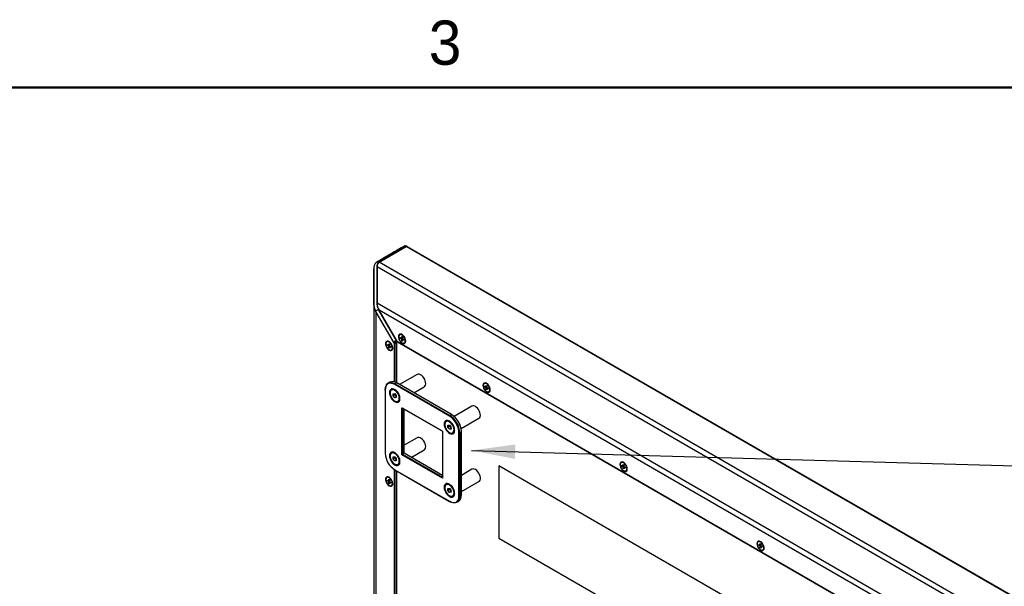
# Model space of a CAD drawing. Header units: millimetres. Extents: x 0 to 844, y -2 to 552.
# Tile 126 of 151: x 555 to 644, y 501 to 552. Entities that reach past the tile are written whole.
import ezdxf

# ---------------------------------------------------------------- set-up
doc = ezdxf.new("R2010")
doc.units = ezdxf.units.MM
doc.styles.add('SLDTEXTSTYLE1', font='ARIAL.TTF', dxfattribs={"width": 0.948})
doc.styles.get("Standard").update_dxf_attribs({"font": 'GOTHIC.TTF'})
doc.dimstyles.new('SLDDIMSTYLE3', dxfattribs={"dimtxt": 0.18, "dimasz": 3.9624, "dimexe": 0, "dimexo": 0.0625, "dimgap": 0, "dimtad": 0, "dimtih": 1, "dimtoh": 1, "dimdec": 0, "dimrnd": 1e-09, "dimzin": 0, "dimdsep": 46, "dimtxsty": 'STANDARD', "dimsah": 1, "dimcen": 0.09, "dimadec": 0, "dimazin": 0, "dimtfac": 3.9624, "dimtdec": 0, "dimtofl": 0, "dimtmove": 0, "dimatfit": 3, "dimfxl": 1, "dimfrac": 2, "dimtolj": 1, "dimtzin": 0, "dimarcsym": 0})

msp = doc.modelspace()

# ---------------------------------------------------------------- linework, layer by layer
at = {"color": 7, "linetype": 'Continuous', "lineweight": 50}
msp.add_line((25.4, 546.1), (838.2, 546.1), dxfattribs=at)
at = {"color": 7, "linetype": 'Continuous', "lineweight": 25}
for p, q in [((587.83, 530.331), (590.281, 531.746)), ((590.242, 531.769), (590.236, 531.765)), ((749.551, 439.802), (590.281, 531.746)), ((749.595, 439.827), (590.388, 531.736)), ((747.1, 438.387), (587.83, 530.331)), ((587.345, 529.825), (587.345, 529.756)), ((587.347, 526.46), (587.347, 529.752)), ((587.644, 529.92), (587.644, 526.628)), ((746.651, 438.127), (587.644, 529.92)), ((743.8, 436.481), (587.644, 526.628)), ((587.347, 526.46), (587.347, 425.065)), ((587.533, 525.834), (589.176, 522.989)), ((587.533, 525.834), (587.533, 425.173)), ((587.548, 525.843), (587.538, 525.861)), ((589.162, 523.048), (587.548, 525.843)), ((587.812, 525.995), (587.799, 526.018)), ((587.812, 525.995), (587.838, 526.01)), ((589.426, 523.2), (587.812, 525.995)), ((743.351, 436.222), (587.83, 526.002)), ((589.473, 523.156), (587.83, 526.002)), ((588.56, 523.166), (588.525, 523.146)), ((588.701, 522.983), (588.769, 522.944)), ((588.701, 522.841), (588.701, 522.983)), ((589.389, 523.07), (589.212, 522.968)), ((589.396, 519.446), (589.396, 523.086)), ((741.708, 435.273), (589.473, 523.156)), ((589.491, 523.137), (741.7, 435.269)), ((589.72, 523.807), (589.685, 523.787)), ((589.737, 523.553), (589.861, 523.482)), ((589.737, 523.475), (589.737, 523.553)), ((589.737, 523.475), (589.846, 523.49)), ((589.861, 523.403), (589.737, 523.475)), ((589.861, 523.625), (589.928, 523.585)), ((589.861, 523.482), (589.861, 523.625)), ((589.861, 523.482), (589.928, 523.508)), ((589.928, 523.442), (589.861, 523.403)), ((589.861, 523.26), (589.861, 523.403)), ((589.861, 523.26), (589.928, 523.347)), ((589.928, 523.221), (589.861, 523.26)), ((589.904, 523.498), (589.928, 523.502)), ((589.928, 523.585), (589.928, 523.442)), ((589.928, 523.442), (590.052, 523.371)), ((589.928, 523.364), (589.985, 523.41)), ((589.928, 523.364), (589.928, 523.221)), ((590.052, 523.293), (589.928, 523.364)), ((589.965, 523.393), (589.98, 523.413)), ((590.052, 523.371), (590.052, 523.293)), ((590.104, 523.059), (590.14, 523.08)), ((588.577, 522.912), (588.701, 522.841)), ((588.577, 522.834), (588.577, 522.912)), ((588.577, 522.834), (588.686, 522.849)), ((588.701, 522.762), (588.577, 522.834)), ((588.701, 522.841), (588.769, 522.867)), ((588.769, 522.801), (588.701, 522.762)), ((588.701, 522.619), (588.701, 522.762)), ((588.701, 522.619), (588.769, 522.706)), ((588.769, 522.58), (588.701, 522.619)), ((588.744, 522.857), (588.769, 522.861)), ((588.769, 522.944), (588.769, 522.801)), ((588.769, 522.801), (588.893, 522.73)), ((588.769, 522.723), (588.825, 522.769)), ((588.769, 522.723), (588.769, 522.58)), ((588.893, 522.652), (588.769, 522.723)), ((588.805, 522.752), (588.82, 522.772)), ((588.893, 522.73), (588.893, 522.652)), ((588.945, 522.418), (588.98, 522.438)), ((588.78, 519.498), (588.636, 519.415)), ((589.415, 519.435), (589.271, 519.352)), ((594.354, 516.584), (589.415, 519.435)), ((591.265, 520.2), (589.678, 519.283)), ((588.373, 518.792), (588.373, 518.833)), ((588.373, 518.792), (588.373, 513.089)), ((589.004, 518.837), (588.943, 518.801)), ((589.235, 519.291), (589.271, 519.352)), ((594.174, 516.439), (589.235, 519.291)), ((589.271, 519.352), (594.21, 516.501)), ((590.948, 518.55), (591.9, 519.1)), ((597.357, 519.398), (597.321, 519.378)), ((597.374, 519.145), (597.497, 519.073)), ((597.374, 519.066), (597.374, 519.145)), ((597.374, 519.066), (597.483, 519.082)), ((597.497, 518.995), (597.374, 519.066)), ((597.497, 519.216), (597.565, 519.177)), ((597.497, 519.073), (597.497, 519.216)), ((597.497, 519.073), (597.565, 519.099)), ((597.565, 519.034), (597.497, 518.995)), ((597.497, 518.852), (597.497, 518.995)), ((597.497, 518.852), (597.565, 518.938)), ((597.565, 518.813), (597.497, 518.852)), ((597.541, 519.09), (597.565, 519.093)), ((597.565, 519.177), (597.565, 519.034)), ((597.565, 519.034), (597.689, 518.962)), ((597.565, 518.956), (597.622, 519.001)), ((597.565, 518.956), (597.565, 518.813)), ((597.689, 518.884), (597.565, 518.956)), ((597.602, 518.985), (597.617, 519.004)), ((597.689, 518.962), (597.689, 518.884)), ((597.741, 518.651), (597.777, 518.671)), ((589.092, 518.468), (589.232, 518.485)), ((589.095, 518.278), (589.092, 518.468)), ((589.251, 518.368), (589.095, 518.278)), ((589.238, 518.104), (589.095, 518.278)), ((589.232, 518.485), (589.375, 518.311)), ((589.377, 518.184), (589.238, 518.104)), ((589.378, 518.121), (589.238, 518.104)), ((589.25, 518.463), (589.25, 518.464)), ((589.251, 518.368), (589.25, 518.463)), ((589.322, 518.281), (589.251, 518.368)), ((589.377, 518.215), (589.322, 518.281)), ((589.375, 518.311), (589.378, 518.121)), ((589.528, 517.788), (589.589, 517.823)), ((589.874, 512.959), (589.874, 517.189)), ((589.874, 517.189), (593.536, 515.075)), ((589.874, 517.189), (589.944, 517.148)), ((593.536, 515.075), (589.944, 517.148)), ((589.944, 517.148), (589.944, 513)), ((590.088, 513.083), (590.088, 517.065)), ((596.205, 517.348), (594.593, 516.418)), ((593.944, 515.985), (593.882, 515.95)), ((594.174, 516.439), (594.21, 516.501)), ((594.21, 516.501), (594.354, 516.584)), ((594.354, 516.584), (594.389, 516.563)), ((595.228, 515.318), (596.84, 516.248)), ((593.536, 515.075), (593.536, 510.845)), ((594.032, 515.617), (594.171, 515.633)), ((594.035, 515.427), (594.032, 515.617)), ((594.19, 515.516), (594.035, 515.427)), ((594.178, 515.253), (594.035, 515.427)), ((594.171, 515.633), (594.314, 515.46)), ((594.316, 515.333), (594.178, 515.253)), ((594.317, 515.269), (594.178, 515.253)), ((594.189, 515.612), (594.189, 515.613)), ((594.19, 515.516), (594.189, 515.612)), ((594.262, 515.43), (594.19, 515.516)), ((594.316, 515.364), (594.262, 515.43)), ((594.314, 515.46), (594.317, 515.269)), ((594.467, 514.937), (594.528, 514.972)), ((595.252, 515.028), (595.108, 514.945)), ((595.252, 515.028), (595.252, 515.069)), ((595.252, 509.325), (595.252, 515.028)), ((591.265, 514.496), (590.088, 513.817)), ((595.037, 514.945), (595.108, 514.945)), ((595.037, 509.242), (595.037, 514.945)), ((595.108, 514.945), (595.108, 509.242)), ((590.723, 512.717), (591.9, 513.396)), ((589.004, 513.133), (588.943, 513.098)), ((589.092, 512.765), (589.232, 512.781)), ((589.095, 512.574), (589.092, 512.765)), ((589.251, 512.664), (589.095, 512.574)), ((589.238, 512.401), (589.095, 512.574)), ((589.232, 512.781), (589.375, 512.607)), ((589.377, 512.481), (589.238, 512.401)), ((589.378, 512.417), (589.238, 512.401)), ((589.25, 512.759), (589.25, 512.76)), ((589.251, 512.664), (589.25, 512.759)), ((589.322, 512.577), (589.251, 512.664)), ((589.377, 512.511), (589.322, 512.577)), ((589.375, 512.607), (589.378, 512.417)), ((589.944, 513), (589.874, 512.959)), ((593.536, 510.845), (589.874, 512.959)), ((590.088, 513.083), (589.944, 513)), ((589.944, 513), (593.536, 510.927)), ((593.536, 511.093), (590.088, 513.083)), ((589.235, 511.595), (594.174, 508.743)), ((589.271, 511.574), (589.235, 511.595)), ((594.21, 508.723), (589.271, 511.574)), ((589.396, 432.672), (589.396, 511.502)), ((589.528, 512.084), (589.589, 512.12)), ((596.205, 511.645), (595.252, 511.095)), ((665.802, 473.188), (598.627, 511.968)), ((598.627, 511.968), (598.627, 505.435)), ((598.627, 511.968), (598.628, 511.968)), ((665.778, 473.203), (598.628, 511.968)), ((609.731, 512.255), (609.696, 512.234)), ((609.748, 512.001), (609.872, 511.93)), ((609.748, 511.923), (609.748, 512.001)), ((609.748, 511.923), (609.857, 511.938)), ((609.872, 511.851), (609.748, 511.923)), ((609.872, 512.072), (609.94, 512.033)), ((609.872, 511.93), (609.872, 512.072)), ((609.872, 511.93), (609.94, 511.956)), ((609.94, 511.89), (609.872, 511.851)), ((609.872, 511.708), (609.872, 511.851)), ((609.872, 511.708), (609.94, 511.795)), ((609.94, 511.669), (609.872, 511.708)), ((609.915, 511.946), (609.94, 511.95)), ((609.94, 512.033), (609.94, 511.89)), ((609.94, 511.89), (610.063, 511.819)), ((609.94, 511.812), (609.996, 511.858)), ((609.94, 511.812), (609.94, 511.669)), ((610.063, 511.74), (609.94, 511.812)), ((609.976, 511.841), (609.991, 511.861)), ((610.063, 511.819), (610.063, 511.74)), ((610.116, 511.507), (610.151, 511.527)), ((588.56, 510.918), (588.525, 510.897)), ((588.577, 510.664), (588.701, 510.592)), ((588.577, 510.586), (588.577, 510.664)), ((588.577, 510.586), (588.686, 510.601)), ((588.701, 510.514), (588.577, 510.586)), ((588.701, 510.735), (588.769, 510.696)), ((588.701, 510.592), (588.701, 510.735)), ((588.701, 510.592), (588.769, 510.619)), ((588.769, 510.553), (588.701, 510.514)), ((588.744, 510.609), (588.769, 510.613)), ((588.769, 510.696), (588.769, 510.553)), ((588.769, 510.553), (588.893, 510.482)), ((588.805, 510.504), (588.82, 510.524)), ((595.252, 509.628), (596.84, 510.545)), ((588.701, 510.371), (588.701, 510.514)), ((588.701, 510.371), (588.769, 510.458)), ((588.769, 510.332), (588.701, 510.371)), ((588.769, 510.475), (588.825, 510.521)), ((588.769, 510.475), (588.769, 510.332)), ((588.893, 510.403), (588.769, 510.475)), ((588.893, 510.482), (588.893, 510.403)), ((588.945, 510.17), (588.98, 510.19)), ((593.944, 510.282), (593.882, 510.246)), ((594.032, 509.913), (594.171, 509.93)), ((594.035, 509.723), (594.032, 509.913)), ((594.19, 509.813), (594.035, 509.723)), ((594.178, 509.549), (594.035, 509.723)), ((594.171, 509.93), (594.314, 509.756)), ((594.189, 509.908), (594.189, 509.909)), ((594.19, 509.813), (594.189, 509.908)), ((594.262, 509.726), (594.19, 509.813)), ((594.316, 509.66), (594.262, 509.726)), ((594.314, 509.756), (594.317, 509.566)), ((594.316, 509.63), (594.178, 509.549)), ((594.317, 509.566), (594.178, 509.549)), ((594.467, 509.233), (594.528, 509.269)), ((595.108, 509.242), (595.037, 509.242)), ((595.108, 509.242), (595.252, 509.325)), ((594.21, 508.723), (594.174, 508.743)), ((594.845, 508.66), (594.989, 508.743)), ((598.627, 505.435), (665.802, 466.656)), ((622.105, 505.111), (622.07, 505.091)), ((622.122, 504.857), (622.246, 504.786)), ((622.122, 504.779), (622.122, 504.857)), ((622.122, 504.779), (622.231, 504.794)), ((622.246, 504.708), (622.122, 504.779)), ((622.246, 504.929), (622.314, 504.89)), ((622.246, 504.786), (622.246, 504.929)), ((622.246, 504.786), (622.314, 504.812)), ((622.314, 504.747), (622.246, 504.708)), ((622.246, 504.565), (622.246, 504.708)), ((622.246, 504.565), (622.314, 504.651)), ((622.314, 504.525), (622.246, 504.565)), ((622.29, 504.803), (622.314, 504.806)), ((622.314, 504.89), (622.314, 504.747)), ((622.314, 504.747), (622.438, 504.675)), ((622.314, 504.668), (622.371, 504.714)), ((622.314, 504.668), (622.314, 504.525)), ((622.438, 504.597), (622.314, 504.668)), ((622.35, 504.698), (622.365, 504.717)), ((622.438, 504.675), (622.438, 504.597)), ((622.49, 504.363), (622.525, 504.384))]:
    msp.add_line(p, q, dxfattribs=at)
at = {"color": 8, "linetype": 'Continuous', "lineweight": 25}
for p, q in [((590.236, 531.765), (590.256, 531.732)), ((587.814, 530.321), (587.794, 530.356)), ((587.644, 529.9), (587.608, 529.907)), ((589.176, 522.989), (589.176, 519.535)), ((589.389, 523.07), (589.389, 519.45)), ((589.212, 522.968), (589.212, 519.525)), ((589.176, 511.631), (589.176, 432.762)), ((589.212, 511.608), (589.212, 432.751)), ((589.389, 511.506), (589.389, 432.676))]:
    msp.add_line(p, q, dxfattribs=at)
at = {"color": 7, "linetype": 'Continuous', "lineweight": 25, "flags": 128}
for points in [[(590.236, 531.765), (589.814, 531.522), (588.941, 531.018), (588.36, 530.683), (587.794, 530.356)], [(588.735, 523.166), (588.641, 523.204), (588.555, 523.208), (588.484, 523.178), (588.433, 523.116), (588.406, 523.026), (588.406, 522.917), (588.433, 522.797), (588.484, 522.675), (588.555, 522.563), (588.641, 522.468), (588.735, 522.398), (588.828, 522.36), (588.915, 522.355), (588.986, 522.385), (589.037, 522.448), (589.064, 522.537), (589.064, 522.647), (589.037, 522.767), (588.986, 522.888), (588.915, 523.001), (588.828, 523.096), (588.735, 523.166)], [(589.032, 522.61), (589.019, 522.719), (588.98, 522.833), (588.92, 522.943), (588.843, 523.038), (588.757, 523.111), (588.669, 523.154), (588.586, 523.165), (588.517, 523.141), (588.467, 523.085), (588.441, 523.002), (588.441, 522.9), (588.467, 522.787), (588.517, 522.674), (588.586, 522.571), (588.669, 522.486), (588.757, 522.427), (588.843, 522.4), (588.92, 522.407), (588.98, 522.447), (589.019, 522.517), (589.032, 522.61)], [(590.227, 523.231), (590.213, 523.347), (590.174, 523.469), (590.112, 523.587), (590.033, 523.692), (589.942, 523.775), (589.847, 523.83), (589.756, 523.852), (589.677, 523.839), (589.615, 523.792), (589.576, 523.715), (589.562, 523.615), (589.576, 523.499), (589.615, 523.377), (589.677, 523.258), (589.756, 523.153), (589.847, 523.07), (589.942, 523.016), (590.033, 522.994), (590.112, 523.007), (590.174, 523.054), (590.213, 523.131), (590.227, 523.231)], [(590.191, 523.251), (590.178, 523.36), (590.14, 523.474), (590.08, 523.584), (590.003, 523.679), (589.917, 523.752), (589.828, 523.795), (589.746, 523.806), (589.677, 523.782), (589.627, 523.726), (589.601, 523.644), (589.601, 523.541), (589.627, 523.429), (589.677, 523.315), (589.746, 523.212), (589.828, 523.127), (589.917, 523.068), (590.003, 523.041), (590.08, 523.048), (590.14, 523.088), (590.178, 523.158), (590.191, 523.251)], [(588.373, 518.833), (588.386, 519.005), (588.427, 519.157), (588.493, 519.282), (588.583, 519.379), (588.693, 519.443), (588.822, 519.472), (588.964, 519.467), (589.115, 519.426), (589.271, 519.352)], [(591.9, 519.1), (591.965, 519.157), (592.01, 519.244), (592.031, 519.355), (592.025, 519.483), (591.994, 519.62), (591.939, 519.76), (591.863, 519.893), (591.771, 520.012), (591.668, 520.11), (591.56, 520.181), (591.454, 520.221), (591.354, 520.228), (591.269, 520.201), (591.265, 520.2)], [(597.864, 518.822), (597.85, 518.938), (597.811, 519.06), (597.749, 519.179), (597.669, 519.284), (597.579, 519.367), (597.484, 519.421), (597.393, 519.443), (597.314, 519.43), (597.252, 519.383), (597.212, 519.306), (597.199, 519.206), (597.212, 519.09), (597.252, 518.968), (597.314, 518.85), (597.393, 518.745), (597.484, 518.662), (597.579, 518.607), (597.669, 518.585), (597.749, 518.599), (597.811, 518.645), (597.85, 518.722), (597.864, 518.822)], [(589.235, 519.291), (589.086, 519.362), (588.94, 519.401), (588.804, 519.406), (588.681, 519.378), (588.575, 519.316), (588.488, 519.224), (588.425, 519.103), (588.386, 518.958), (588.373, 518.792)], [(588.76, 518.569), (588.773, 518.435), (588.811, 518.293), (588.871, 518.152), (588.952, 518.018), (589.047, 517.899), (589.153, 517.802), (589.263, 517.731), (589.372, 517.69), (589.473, 517.682), (589.561, 517.707), (589.632, 517.764), (589.682, 517.849), (589.707, 517.958), (589.707, 518.086), (589.682, 518.224), (589.632, 518.367), (589.561, 518.505), (589.473, 518.633), (589.372, 518.741), (589.263, 518.826), (589.153, 518.882), (589.047, 518.907), (588.952, 518.898), (588.871, 518.857), (588.811, 518.786), (588.773, 518.688), (588.76, 518.569)], [(589.649, 518.065), (589.634, 518.192), (589.594, 518.325), (589.532, 518.457), (589.45, 518.578), (589.356, 518.682), (589.254, 518.761), (589.15, 518.811), (589.052, 518.829), (588.966, 518.812), (588.896, 518.764), (588.848, 518.686), (588.824, 518.583), (588.826, 518.462), (588.854, 518.331), (588.905, 518.197), (588.978, 518.07), (589.066, 517.956), (589.165, 517.864), (589.269, 517.799), (589.37, 517.765), (589.463, 517.764), (589.542, 517.797), (589.601, 517.861), (589.638, 517.952), (589.649, 518.065)], [(597.828, 518.843), (597.815, 518.952), (597.777, 519.066), (597.716, 519.176), (597.64, 519.271), (597.553, 519.343), (597.465, 519.387), (597.383, 519.397), (597.314, 519.373), (597.264, 519.318), (597.238, 519.235), (597.238, 519.133), (597.264, 519.02), (597.314, 518.907), (597.383, 518.803), (597.465, 518.718), (597.553, 518.659), (597.64, 518.632), (597.716, 518.639), (597.777, 518.679), (597.815, 518.749), (597.828, 518.843)], [(596.951, 516.397), (596.97, 516.509), (596.964, 516.638), (596.931, 516.776), (596.875, 516.915), (596.798, 517.048), (596.706, 517.166), (596.602, 517.262), (596.494, 517.332), (596.388, 517.371), (596.289, 517.376), (596.205, 517.348)], [(593.699, 515.717), (593.712, 515.584), (593.75, 515.442), (593.81, 515.301), (593.891, 515.167), (593.986, 515.048), (594.092, 514.95), (594.202, 514.879), (594.311, 514.839), (594.412, 514.831), (594.501, 514.856), (594.571, 514.912), (594.621, 514.998), (594.646, 515.107), (594.646, 515.234), (594.621, 515.373), (594.571, 515.516), (594.501, 515.654), (594.412, 515.781), (594.311, 515.89), (594.202, 515.975), (594.092, 516.031), (593.986, 516.056), (593.891, 516.047), (593.81, 516.006), (593.75, 515.935), (593.712, 515.837), (593.699, 515.717)], [(594.588, 515.213), (594.573, 515.34), (594.533, 515.474), (594.471, 515.606), (594.39, 515.727), (594.295, 515.831), (594.193, 515.91), (594.089, 515.96), (593.991, 515.977), (593.905, 515.961), (593.835, 515.912), (593.787, 515.834), (593.763, 515.732), (593.765, 515.611), (593.793, 515.479), (593.844, 515.346), (593.917, 515.218), (594.005, 515.105), (594.105, 515.013), (594.208, 514.948), (594.31, 514.914), (594.403, 514.913), (594.481, 514.946), (594.541, 515.009), (594.577, 515.101), (594.588, 515.213)], [(591.9, 513.396), (591.919, 513.408), (591.981, 513.476), (592.019, 513.57), (592.032, 513.687), (592.019, 513.819), (591.981, 513.958), (591.919, 514.096), (591.838, 514.226), (591.742, 514.339), (591.637, 514.43), (591.529, 514.492), (591.424, 514.523), (591.328, 514.52), (591.265, 514.496)], [(588.76, 512.865), (588.773, 512.731), (588.811, 512.59), (588.871, 512.448), (588.952, 512.315), (589.047, 512.196), (589.153, 512.098), (589.263, 512.027), (589.372, 511.987), (589.473, 511.979), (589.561, 512.004), (589.632, 512.06), (589.682, 512.145), (589.707, 512.255), (589.707, 512.382), (589.682, 512.521), (589.632, 512.663), (589.561, 512.802), (589.473, 512.929), (589.372, 513.038), (589.263, 513.123), (589.153, 513.179), (589.047, 513.203), (588.952, 513.195), (588.871, 513.154), (588.811, 513.082), (588.773, 512.984), (588.76, 512.865)], [(589.649, 512.361), (589.634, 512.488), (589.594, 512.622), (589.532, 512.753), (589.45, 512.875), (589.356, 512.978), (589.254, 513.058), (589.15, 513.107), (589.052, 513.125), (588.966, 513.109), (588.896, 513.06), (588.848, 512.982), (588.824, 512.879), (588.826, 512.759), (588.854, 512.627), (588.905, 512.494), (588.978, 512.366), (589.066, 512.253), (589.165, 512.161), (589.269, 512.095), (589.37, 512.061), (589.463, 512.061), (589.542, 512.093), (589.601, 512.157), (589.638, 512.248), (589.649, 512.361)], [(596.84, 510.545), (596.888, 510.583), (596.939, 510.662), (596.967, 510.767), (596.969, 510.891), (596.944, 511.027), (596.896, 511.167), (596.825, 511.303), (596.737, 511.426), (596.636, 511.53), (596.529, 511.609), (596.422, 511.658), (596.32, 511.675), (596.23, 511.657), (596.205, 511.645)], [(610.238, 511.679), (610.224, 511.795), (610.185, 511.917), (610.123, 512.035), (610.044, 512.14), (609.953, 512.223), (609.858, 512.278), (609.768, 512.3), (609.688, 512.286), (609.626, 512.24), (609.587, 512.163), (609.573, 512.063), (609.587, 511.947), (609.626, 511.825), (609.688, 511.706), (609.768, 511.601), (609.858, 511.518), (609.953, 511.464), (610.044, 511.442), (610.123, 511.455), (610.185, 511.502), (610.224, 511.579), (610.238, 511.679)], [(610.203, 511.699), (610.189, 511.808), (610.151, 511.922), (610.091, 512.032), (610.014, 512.127), (609.928, 512.2), (609.84, 512.243), (609.757, 512.253), (609.688, 512.23), (609.638, 512.174), (609.612, 512.091), (609.612, 511.989), (609.638, 511.876), (609.688, 511.763), (609.757, 511.659), (609.84, 511.575), (609.928, 511.516), (610.014, 511.489), (610.091, 511.496), (610.151, 511.536), (610.189, 511.606), (610.203, 511.699)], [(588.735, 510.917), (588.641, 510.956), (588.555, 510.96), (588.484, 510.93), (588.433, 510.868), (588.406, 510.778), (588.406, 510.669), (588.433, 510.549), (588.484, 510.427), (588.555, 510.315), (588.641, 510.22), (588.735, 510.15), (588.828, 510.111), (588.915, 510.107), (588.986, 510.137), (589.037, 510.2), (589.064, 510.289), (589.064, 510.398), (589.037, 510.519), (588.986, 510.64), (588.915, 510.753), (588.828, 510.848), (588.735, 510.917)], [(589.032, 510.362), (589.019, 510.471), (588.98, 510.585), (588.92, 510.695), (588.843, 510.79), (588.757, 510.863), (588.669, 510.906), (588.586, 510.916), (588.517, 510.893), (588.467, 510.837), (588.441, 510.754), (588.441, 510.652), (588.467, 510.539), (588.517, 510.426), (588.586, 510.322), (588.669, 510.237), (588.757, 510.179), (588.843, 510.152), (588.92, 510.159), (588.98, 510.199), (589.019, 510.269), (589.032, 510.362)], [(593.699, 510.014), (593.712, 509.88), (593.75, 509.739), (593.81, 509.597), (593.891, 509.463), (593.986, 509.344), (594.092, 509.247), (594.202, 509.176), (594.311, 509.135), (594.412, 509.127), (594.501, 509.152), (594.571, 509.209), (594.621, 509.294), (594.646, 509.403), (594.646, 509.531), (594.621, 509.67), (594.571, 509.812), (594.501, 509.951), (594.412, 510.078), (594.311, 510.187), (594.202, 510.271), (594.092, 510.328), (593.986, 510.352), (593.891, 510.344), (593.81, 510.302), (593.75, 510.231), (593.712, 510.133), (593.699, 510.014)], [(594.588, 509.51), (594.573, 509.637), (594.533, 509.77), (594.471, 509.902), (594.39, 510.023), (594.295, 510.127), (594.193, 510.206), (594.089, 510.256), (593.991, 510.274), (593.905, 510.258), (593.835, 510.209), (593.787, 510.131), (593.763, 510.028), (593.765, 509.907), (593.793, 509.776), (593.844, 509.642), (593.917, 509.515), (594.005, 509.401), (594.105, 509.309), (594.208, 509.244), (594.31, 509.21), (594.403, 509.209), (594.481, 509.242), (594.541, 509.306), (594.577, 509.397), (594.588, 509.51)], [(594.174, 508.743), (594.324, 508.672), (594.47, 508.633), (594.606, 508.628), (594.729, 508.656), (594.835, 508.718), (594.922, 508.81), (594.985, 508.931), (595.024, 509.076), (595.037, 509.242)], [(595.108, 509.242), (595.094, 509.069), (595.054, 508.918), (594.988, 508.793), (594.898, 508.696), (594.787, 508.632), (594.659, 508.603), (594.517, 508.608), (594.366, 508.649), (594.21, 508.723)], [(622.612, 504.535), (622.599, 504.651), (622.56, 504.773), (622.498, 504.892), (622.418, 504.997), (622.327, 505.08), (622.233, 505.134), (622.142, 505.156), (622.062, 505.143), (622, 505.096), (621.961, 505.019), (621.948, 504.919), (621.961, 504.803), (622, 504.681), (622.062, 504.563), (622.142, 504.458), (622.233, 504.375), (622.327, 504.32), (622.418, 504.298), (622.498, 504.311), (622.56, 504.358), (622.599, 504.435), (622.612, 504.535)], [(622.577, 504.556), (622.564, 504.664), (622.525, 504.779), (622.465, 504.888), (622.388, 504.984), (622.302, 505.056), (622.214, 505.1), (622.131, 505.11), (622.062, 505.086), (622.012, 505.03), (621.986, 504.948), (621.986, 504.846), (622.012, 504.733), (622.062, 504.62), (622.131, 504.516), (622.214, 504.431), (622.302, 504.372), (622.388, 504.345), (622.465, 504.352), (622.525, 504.392), (622.564, 504.462), (622.577, 504.556)]]:
    msp.add_lwpolyline(points, dxfattribs=at)
at = {"color": 7, "linetype": 'Continuous', "lineweight": 25}
for centre, radius, start, end in [((588.646, 522.978), 0.206, 58.67283, 114.52053), ((589.341, 523.043), 0.178, 61.47501, 178.53416), ((589.519, 522.995), 0.302, 177.73674, 178.9589), ((589.805, 523.619), 0.206, 58.67423, 114.51883), ((590.027, 523.244), 0.199, 304.42906, 2.36334), ((588.867, 522.603), 0.199, 304.42679, 2.36949), ((589.045, 518.936), 0.622, 53.47004, 115.22029), ((589.124, 518.588), 0.276, 58.66713, 115.63036), ((597.442, 519.214), 0.203, 60.63157, 114.74579), ((597.665, 518.834), 0.198, 304.33043, 1.35475), ((589.559, 518.481), 0.31, 183.39767, 220.29171), ((589.53, 518.448), 0.267, 218.81833, 234.79261), ((589.437, 518.05), 0.273, 304.03334, 1.66144), ((594.063, 515.737), 0.276, 58.66098, 115.63361), ((593.172, 514.865), 1.867, 2.4763, 57.5237), ((593.166, 514.861), 1.943, 2.47653, 57.52347), ((593.31, 514.944), 1.943, 2.47644, 57.52356), ((593.387, 514.989), 1.867, 2.4764, 57.5236), ((596.712, 516.46), 0.247, 301.05003, 345.32256), ((594.498, 515.63), 0.31, 183.39521, 220.29418), ((594.469, 515.597), 0.267, 218.81706, 234.79216), ((594.376, 515.198), 0.273, 304.02892, 1.66567), ((590.238, 513.17), 1.867, 182.47657, 237.52343), ((589.124, 512.884), 0.276, 58.66479, 115.6327), ((589.559, 512.778), 0.31, 183.39719, 220.29167), ((589.53, 512.744), 0.267, 218.81618, 234.79475), ((589.437, 512.346), 0.273, 304.03103, 1.66278), ((609.817, 512.067), 0.206, 58.66727, 114.51834), ((610.038, 511.692), 0.199, 304.42732, 2.37512), ((588.646, 510.73), 0.206, 58.67218, 114.5186), ((588.867, 510.355), 0.199, 304.42973, 2.36914), ((594.063, 510.033), 0.276, 58.66571, 115.63564), ((594.498, 509.926), 0.31, 183.39473, 220.29413), ((594.469, 509.893), 0.267, 218.81492, 234.7943), ((594.376, 509.495), 0.273, 304.02674, 1.66253), ((594.617, 509.262), 0.638, 305.6504, 5.66196), ((622.191, 504.924), 0.206, 58.67543, 114.51664), ((622.413, 504.548), 0.199, 304.42587, 2.37171)]:
    msp.add_arc(centre, radius, start, end, dxfattribs=at)
at = {"color": 8, "linetype": 'Continuous', "lineweight": 25}
msp.add_arc((589.42, 523.021), 0.19, 125.46748, 183.03597, dxfattribs=at)
at = {"color": 7, "linetype": 'Continuous', "lineweight": 25}
for centre, major_axis, ratio, start_param, end_param in [((590.388, 531.563), (-0.106, 0.184), 0.577335, 5.497828, 6.283145), ((588.279, 529.553), (-0.449, 0.778), 0.577335, 6.283145, 7.068543), ((587.982, 529.386), (-0.449, 0.778), 0.577335, 0.535028, 0.785358), ((588.279, 526.261), (-0.449, 0.778), 0.577335, 0.785358, 1.570756), ((587.982, 526.094), (-0.449, 0.778), 0.577335, 0.785358, 1.570756), ((589.194, 522.999), (-0.018, 0.0311), 0.577335, 1.570756, 3.141552), ((589.371, 523.101), (-0.018, 0.0311), 0.577335, 3.141552, 3.92695), ((589.677, 522.938), (-0.191, 0.34), 0.577337, 0.444764, 0.791179), ((589.491, 523.167), (-0.018, 0.0311), 0.577335, 1.570756, 2.356235)]:
    msp.add_ellipse(centre, major_axis=major_axis, ratio=ratio, start_param=start_param, end_param=end_param, dxfattribs=at)
for points, knots in [([(590.066, 531.771), (589.893, 531.672), (589.559, 531.479), (589.082, 531.203), (588.658, 530.958), (588.297, 530.749), (588.012, 530.582), (587.795, 530.455), (587.643, 530.363), (587.535, 530.3), (587.475, 530.233), (587.422, 530.152), (587.366, 530.015), (587.353, 529.894), (587.345, 529.821)], [0, 0, 0, 0, 0.1789965, 0.3477108, 0.493933, 0.6176688, 0.7189275, 0.786152, 0.8377991, 0.8739004, 0.8910582, 0.9105434, 0.946003, 1, 1, 1, 1]), ([(590.242, 531.769), (590.241, 531.77), (590.205, 531.785), (590.139, 531.801), (590.089, 531.78), (590.066, 531.769)], [0, 0, 0, 0, 0.026767, 0.540203, 1, 1, 1, 1]), ([(590.34, 531.764), (590.32, 531.774), (590.275, 531.797), (590.195, 531.808), (590.12, 531.801), (590.082, 531.777), (590.069, 531.768)], [0, 0, 0, 0, 0.233726, 0.532611, 0.829179, 1, 1, 1, 1]), ([(590.379, 531.736), (590.372, 531.743), (590.354, 531.761), (590.316, 531.777), (590.275, 531.783), (590.252, 531.773), (590.242, 531.769)], [0, 0, 0, 0, 0.1727629, 0.468874, 0.7668738, 1, 1, 1, 1]), ([(587.794, 530.356), (587.76, 530.33), (587.692, 530.279), (587.624, 530.136), (587.607, 530.005), (587.608, 529.921), (587.608, 529.907)], [0, 0, 0, 0, 0.26709, 0.535528, 0.927617, 1, 1, 1, 1]), ([(587.345, 529.756), (587.345, 529.586), (587.345, 529.027), (587.344, 528.275), (587.344, 527.512), (587.344, 526.972), (587.345, 526.626), (587.345, 526.462)], [0, 0, 0, 0, 0.15497, 0.508396, 0.685109, 0.85056, 1, 1, 1, 1]), ([(587.608, 529.907), (587.608, 529.731), (587.608, 529.168), (587.608, 528.41), (587.608, 527.649), (587.607, 527.115), (587.608, 526.775), (587.608, 526.614)], [0, 0, 0, 0, 0.160325, 0.513754, 0.690468, 0.853207, 1, 1, 1, 1]), ([(587.608, 526.614), (587.616, 526.548), (587.629, 526.42), (587.694, 526.217), (587.762, 526.089), (587.799, 526.018)], [0, 0, 0, 0, 0.3249489, 0.6232457, 1, 1, 1, 1]), ([(587.656, 526.606), (587.64, 526.609), (587.625, 526.611), (587.609, 526.614), (587.608, 526.614)], [0, 0, 0, 0, 0.96943, 1, 1, 1, 1]), ([(587.345, 526.462), (587.355, 526.379), (587.373, 526.234), (587.446, 526.031), (587.507, 525.918), (587.538, 525.861)], [0, 0, 0, 0, 0.404454, 0.698466, 1, 1, 1, 1]), ([(587.538, 525.86), (587.539, 525.869), (587.542, 525.899), (587.561, 525.963), (587.616, 526.028), (587.699, 526.046), (587.764, 526.032), (587.792, 526.021), (587.8, 526.017)], [0, 0, 0, 0, 0.0627964, 0.2084215, 0.499274, 0.7900992, 0.9357876, 1, 1, 1, 1]), ([(589.162, 523.048), (589.166, 523.042), (589.175, 523.029), (589.191, 523.015), (589.207, 523.008), (589.215, 523.007), (589.218, 523.007)], [0, 0, 0, 0, 0.264754, 0.617254, 0.866441, 1, 1, 1, 1]), ([(589.201, 523.008), (589.202, 523.007), (589.204, 523.004), (589.208, 523.001), (589.211, 522.999), (589.215, 522.999), (589.217, 522.999), (589.217, 523), (589.218, 523)], [0, 0, 0, 0, 0.191211, 0.382711, 0.573905, 0.765039, 0.956383, 1, 1, 1, 1]), ([(589.216, 522.999), (589.224, 523.003), (589.285, 523.034), (589.346, 523.064), (589.4, 523.091)], [0, 0, 0, 0, 0.125372, 1, 1, 1, 1]), ([(589.218, 523), (589.222, 523.004), (589.226, 523.007), (589.23, 523.011), (589.23, 523.011)], [0, 0, 0, 0, 0.973226, 1, 1, 1, 1]), ([(589.23, 523.011), (589.258, 523.025), (589.31, 523.052), (589.368, 523.081), (589.397, 523.095), (589.403, 523.098)], [0, 0, 0, 0, 0.487332, 0.900124, 1, 1, 1, 1]), ([(589.311, 523.174), (589.322, 523.18), (589.345, 523.193), (589.394, 523.192), (589.435, 523.175), (589.452, 523.168)], [0, 0, 0, 0, 0.312051, 0.701939, 1, 1, 1, 1]), ([(589.403, 523.098), (589.403, 523.097), (589.402, 523.094), (589.401, 523.092), (589.4, 523.092), (589.399, 523.091)], [0, 0, 0, 0, 0.41011, 0.820149, 1, 1, 1, 1]), ([(589.426, 523.2), (589.429, 523.195), (589.437, 523.183), (589.452, 523.169), (589.465, 523.164), (589.469, 523.162)], [0, 0, 0, 0, 0.291255, 0.731108, 1, 1, 1, 1])]:
    msp.add_open_spline(points, degree=3, knots=knots, dxfattribs=at)

# ---------------------------------------------------------------- texts
at = {"color": 7, "linetype": 'Continuous', "lineweight": 0, "insert": (593.78, 552.164), "char_height": 4, "attachment_point": 2, "style": 'SLDTEXTSTYLE1'}
msp.add_mtext('3', dxfattribs=at)

# ---------------------------------------------------------------- leaders
at = {"color": 7, "linetype": 'Continuous', "lineweight": 0}
msp.add_leader([(596.155, 513.344), (703.162, 510.298), (709.512, 510.298)], dimstyle='SLDDIMSTYLE3', dxfattribs=at)

doc.saveas('drawing.dxf')
